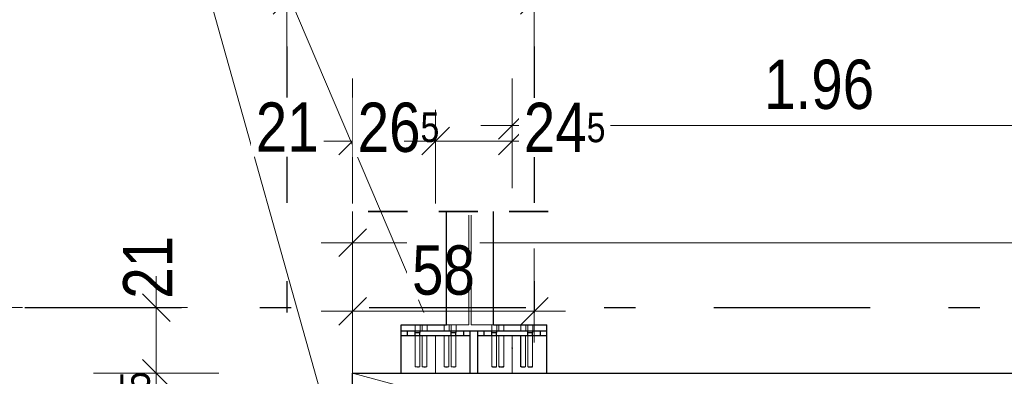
# Model space of a CAD drawing. Header units: millimetres. Extents: x -13 to 146, y -13 to 60.
# Tile 70 of 170: x 4.53 to 7.68, y 37.25 to 38.39. Entities that reach past the tile are written whole.
import ezdxf

# ---------------------------------------------------------------- set-up
doc = ezdxf.new("R2010")
doc.units = ezdxf.units.MM
doc.linetypes.add('DASHDOTX2', pattern=[2, 1, -0.5, 0, -0.5])
doc.linetypes.add('HIDDEN', pattern=[0.375, 0.25, -0.125])
doc.layers.add('Achsen', color=7, linetype='Continuous', lineweight=20)
doc.layers.add('WPG_Lüftung Durchbrüche', color=7, linetype='Continuous', lineweight=20)
doc.styles.add('Arial Narrow', font='ARIALN.TTF')
doc.dimstyles.new('Arch_Strakon_dimstyle', dxfattribs={"dimtxt": 11.25, "dimasz": 1, "dimexe": 1.25, "dimexo": 0.0625, "dimgap": 1, "dimtad": 0, "dimdec": 5, "dimzin": 12, "dimdsep": 46, "dimtxsty": 'Arial Narrow', "dimblk": 'Arrowhead_Tick', "dimsah": 1, "dimcen": 0, "dimse1": 1, "dimse2": 1, "dimclrd": 6, "dimclrt": 3, "dimazin": 0, "dimtfac": 1, "dimtdec": 4, "dimtmove": 0, "dimatfit": 3, "dimldrblk": 'NONE', "dimfxl": 1, "dimtvp": 1, "dimtolj": 1, "dimtzin": 0, "dimlwd": 13, "dimarcsym": 2})

# ---------------------------------------------------------------- blocks, each defined once
blk = doc.blocks.new('Arrowhead_Tick')
at = {"color": 0, "linetype": 'Continuous', "lineweight": -2}
for p, q in [((0, 20), (0, -10)), ((-1, 0), (0, 0)), ((10, 0), (0, 0))]:
    blk.add_line(p, q, dxfattribs=at)
at = {"color": 2, "linetype": 'Continuous', "lineweight": 35}
blk.add_line((4.42, 4.42), (-4.42, -4.42), dxfattribs=at)
blk = doc.blocks.new('*D13')
at = {"layer": 'Achsen', "color": 6, "linetype": 'Continuous', "lineweight": 13}
blk.add_line((6.1846, 38.45), (10.3547, 38.45), dxfattribs=at)
at = {"layer": 'Defpoints', "color": 0}
for p in [(10.3647, 38.45), (6.1746, 36.6781), (10.3647, 36.6781)]:
    blk.add_point(p, dxfattribs=at)
at = {"layer": 'Achsen', "color": 6, "lineweight": 13, "xscale": 0.01, "yscale": 0.01, "zscale": 0.01}
blk.add_blockref('Arrowhead_Tick', (10.3647, 38.45), dxfattribs=at)
at = {"layer": 'Achsen', "color": 6, "lineweight": 13, "xscale": 0.01, "yscale": 0.01, "zscale": 0.01, "rotation": 180}
blk.add_blockref('Arrowhead_Tick', (6.1746, 38.45), dxfattribs=at)
at = {"layer": 'Achsen', "color": 2, "lineweight": 35, "insert": (8.2697, 38.5804), "char_height": 0.1575, "attachment_point": 5, "style": 'Arial Narrow', "bg_fill": 3, "box_fill_scale": 1.1, "bg_fill_color": 256, "bg_fill_true_color": 13158600, "bg_fill_transparency": 0}
blk.add_mtext('\\A1;4.19', dxfattribs=at)
blk = doc.blocks.new('_None')
blk = doc.blocks.new('*D23')
at = {"layer": 'Achsen', "color": 6, "linetype": 'Continuous', "lineweight": 13}
blk.add_line((5.3946, 38.45), (6.1646, 38.45), dxfattribs=at)
at = {"layer": 'Defpoints', "color": 0}
for p in [(5.3846, 39.4022), (6.1746, 39.4022), (6.1746, 38.45)]:
    blk.add_point(p, dxfattribs=at)
at = {"layer": 'Achsen', "color": 6, "lineweight": 13, "xscale": 0.01, "yscale": 0.01, "zscale": 0.01}
blk.add_blockref('Arrowhead_Tick', (6.1746, 38.45), dxfattribs=at)
at = {"layer": 'Achsen', "color": 6, "lineweight": 13, "xscale": 0.01, "yscale": 0.01, "zscale": 0.01, "rotation": 180}
blk.add_blockref('Arrowhead_Tick', (5.3846, 38.45), dxfattribs=at)
at = {"layer": 'Achsen', "color": 2, "lineweight": 35, "insert": (5.7796, 38.5804), "char_height": 0.1575, "attachment_point": 5, "style": 'Arial Narrow', "bg_fill": 3, "box_fill_scale": 1.1, "bg_fill_color": 256, "bg_fill_true_color": 13158600, "bg_fill_transparency": 0}
blk.add_mtext('\\A1;79', dxfattribs=at)
blk = doc.blocks.new('*D53')
at = {"layer": 'Achsen', "color": 6, "linetype": 'Continuous', "lineweight": 13}
blk.add_line((5.3946, 35.9265), (5.5842, 35.9265), dxfattribs=at)
at = {"layer": 'Defpoints', "color": 0}
for p in [(5.3846, 37.468), (5.5942, 37.1281), (5.5942, 35.9265)]:
    blk.add_point(p, dxfattribs=at)
at = {"layer": 'Achsen', "color": 6, "lineweight": 13, "xscale": 0.01, "yscale": 0.01, "zscale": 0.01}
blk.add_blockref('Arrowhead_Tick', (5.5942, 35.9265), dxfattribs=at)
at = {"layer": 'Achsen', "color": 6, "lineweight": 13, "xscale": 0.01, "yscale": 0.01, "zscale": 0.01, "rotation": 180}
blk.add_blockref('Arrowhead_Tick', (5.3846, 35.9265), dxfattribs=at)
at = {"layer": 'Achsen', "color": 2, "lineweight": 35, "insert": (5.4894, 36.0556), "char_height": 0.1575, "attachment_point": 5, "style": 'Arial Narrow', "bg_fill": 3, "box_fill_scale": 1.1, "bg_fill_color": 256, "bg_fill_true_color": 13158600, "bg_fill_transparency": 0}
blk.add_mtext('\\A1;21', dxfattribs=at)
blk = doc.blocks.new('*D200')
at = {"layer": 'Achsen', "color": 6, "linetype": 'Continuous', "lineweight": 13}
blk.add_line((4.4403, 20.448), (4.4403, 37.458), dxfattribs=at)
at = {"layer": 'Defpoints', "color": 0}
for p in [(4.4403, 37.468), (5.3846, 37.468), (3.4476, 20.438)]:
    blk.add_point(p, dxfattribs=at)
at = {"layer": 'Achsen', "color": 6, "lineweight": 13, "xscale": 0.01, "yscale": 0.01, "zscale": 0.01}
for p, rotation in [((4.4403, 37.468), 90), ((4.4403, 20.438), 270)]:
    blk.add_blockref('Arrowhead_Tick', p, dxfattribs=dict(at, rotation=rotation))
blk = doc.blocks.new('*D398')
at = {"color": 6, "linetype": 'Continuous', "lineweight": 13}
for p, q in [((5.6042, 37.6751), (25.7284, 37.6751)), ((47.325, 37.6751), (26.2692, 37.6751))]:
    blk.add_line(p, q, dxfattribs=at)
at = {"layer": 'Defpoints', "color": 0}
for p in [(47.335, 37.6751), (47.335, 37.2581), (5.5942, 36.9581)]:
    blk.add_point(p, dxfattribs=at)
at = {"color": 6, "lineweight": 13, "xscale": 0.01, "yscale": 0.01, "zscale": 0.01}
blk.add_blockref('Arrowhead_Tick', (47.335, 37.6751), dxfattribs=at)
at = {"color": 6, "lineweight": 13, "xscale": 0.01, "yscale": 0.01, "zscale": 0.01, "rotation": 180}
blk.add_blockref('Arrowhead_Tick', (5.5942, 37.6751), dxfattribs=at)
at = {"color": 2, "lineweight": 35, "insert": (25.9988, 37.7274), "char_height": 0.1575, "attachment_point": 5, "style": 'Arial Narrow', "bg_fill": 3, "box_fill_scale": 1.1, "bg_fill_color": 256, "bg_fill_true_color": 13158600, "bg_fill_transparency": 0}
blk.add_mtext('\\A1;41.74', dxfattribs=at)
blk = doc.blocks.new('*D399')
at = {"color": 6, "linetype": 'Continuous', "lineweight": 13}
blk.add_line((5.6042, 37.4563), (6.1646, 37.4563), dxfattribs=at)
at = {"layer": 'Defpoints', "color": 0}
for p in [(6.1746, 37.4563), (5.5942, 36.9581), (6.1746, 36.6781)]:
    blk.add_point(p, dxfattribs=at)
at = {"color": 6, "lineweight": 13, "xscale": 0.01, "yscale": 0.01, "zscale": 0.01}
blk.add_blockref('Arrowhead_Tick', (6.1746, 37.4563), dxfattribs=at)
at = {"color": 6, "lineweight": 13, "xscale": 0.01, "yscale": 0.01, "zscale": 0.01, "rotation": 180}
blk.add_blockref('Arrowhead_Tick', (5.5942, 37.4563), dxfattribs=at)
at = {"color": 2, "lineweight": 35, "insert": (5.8844, 37.5867), "char_height": 0.1575, "attachment_point": 5, "style": 'Arial Narrow', "bg_fill": 3, "box_fill_scale": 1.1, "bg_fill_color": 256, "bg_fill_true_color": 13158600, "bg_fill_transparency": 0}
blk.add_mtext('\\A1;58', dxfattribs=at)
blk = doc.blocks.new('*D474')
at = {"color": 6, "linetype": 'Continuous', "lineweight": 13}
for p, q in [((5.3746, 38), (5.3646, 38)), ((5.3846, 38), (5.5942, 38)), ((5.6042, 38), (5.6142, 38))]:
    blk.add_line(p, q, dxfattribs=at)
at = {"layer": 'Defpoints', "color": 0}
for p in [(5.5942, 38), (5.3846, 37.468), (5.5942, 36.9581)]:
    blk.add_point(p, dxfattribs=at)
at = {"color": 6, "lineweight": 13, "xscale": 0.01, "yscale": 0.01, "zscale": 0.01}
blk.add_blockref('Arrowhead_Tick', (5.3846, 38), dxfattribs=at)
at = {"color": 6, "lineweight": 13, "xscale": 0.01, "yscale": 0.01, "zscale": 0.01, "rotation": 180}
blk.add_blockref('Arrowhead_Tick', (5.5942, 38), dxfattribs=at)
at = {"color": 2, "lineweight": 35, "insert": (5.3853, 38.0446), "char_height": 0.1575, "attachment_point": 5, "style": 'Arial Narrow', "bg_fill": 3, "box_fill_scale": 1.1, "bg_fill_color": 256, "bg_fill_true_color": 13158600, "bg_fill_transparency": 0}
blk.add_mtext('\\A1;21', dxfattribs=at)
blk = doc.blocks.new('*D475')
at = {"color": 6, "linetype": 'Continuous', "lineweight": 13}
blk.add_line((6.1142, 38.05), (8.0546, 38.05), dxfattribs=at)
at = {"layer": 'Defpoints', "color": 0}
for p in [(8.0646, 38.05), (8.0646, 37.3781), (6.1042, 37.3381)]:
    blk.add_point(p, dxfattribs=at)
at = {"color": 6, "lineweight": 13, "xscale": 0.01, "yscale": 0.01, "zscale": 0.01}
blk.add_blockref('Arrowhead_Tick', (8.0646, 38.05), dxfattribs=at)
at = {"color": 6, "lineweight": 13, "xscale": 0.01, "yscale": 0.01, "zscale": 0.01, "rotation": 180}
blk.add_blockref('Arrowhead_Tick', (6.1042, 38.05), dxfattribs=at)
at = {"color": 2, "lineweight": 35, "insert": (7.0844, 38.1804), "char_height": 0.1575, "attachment_point": 5, "style": 'Arial Narrow', "bg_fill": 3, "box_fill_scale": 1.1, "bg_fill_color": 256, "bg_fill_true_color": 13158600, "bg_fill_transparency": 0}
blk.add_mtext('\\A1;1.96', dxfattribs=at)
blk = doc.blocks.new('*D817')
at = {"layer": 'Defpoints', "color": 0}
for p in [(4.9671, 37.2581), (5.5942, 37.2581), (5.5942, 36.9931)]:
    blk.add_point(p, dxfattribs=at)
at = {"layer": 'WPG_Lüftung Durchbrüche', "color": 6, "linetype": 'Continuous', "lineweight": 13}
blk.add_line((4.9671, 37.0031), (4.9671, 37.2481), dxfattribs=at)
at = {"layer": 'WPG_Lüftung Durchbrüche', "color": 6, "lineweight": 13, "xscale": 0.01, "yscale": 0.01, "zscale": 0.01}
for p, rotation in [((4.9671, 37.2581), 90), ((4.9671, 36.9931), 270)]:
    blk.add_blockref('Arrowhead_Tick', p, dxfattribs=dict(at, rotation=rotation))
at = {"layer": 'WPG_Lüftung Durchbrüche', "color": 2, "lineweight": 35, "insert": (4.9004, 37.1328), "char_height": 0.1575, "attachment_point": 5, "rotation": 90, "style": 'Arial Narrow'}
blk.add_mtext('\\A1;26{\\A1;\\H.6x;\\S5;}', dxfattribs=at)
blk = doc.blocks.new('*D818')
at = {"layer": 'Defpoints', "color": 0}
for p in [(4.9671, 37.468), (5.3846, 37.468), (5.5942, 37.2581)]:
    blk.add_point(p, dxfattribs=at)
at = {"layer": 'WPG_Lüftung Durchbrüche', "color": 6, "linetype": 'Continuous', "lineweight": 13}
blk.add_line((4.9671, 37.2681), (4.9671, 37.458), dxfattribs=at)
at = {"layer": 'WPG_Lüftung Durchbrüche', "color": 6, "lineweight": 13, "xscale": 0.01, "yscale": 0.01, "zscale": 0.01}
for p, rotation in [((4.9671, 37.468), 90), ((4.9671, 37.2581), 270)]:
    blk.add_blockref('Arrowhead_Tick', p, dxfattribs=dict(at, rotation=rotation))
at = {"layer": 'WPG_Lüftung Durchbrüche', "color": 2, "lineweight": 35, "insert": (4.94, 37.5965), "char_height": 0.1575, "attachment_point": 5, "rotation": 90, "style": 'Arial Narrow'}
blk.add_mtext('\\A1;21', dxfattribs=at)
blk = doc.blocks.new('*D819')
at = {"layer": 'Achsen', "color": 6, "linetype": 'Continuous', "lineweight": 13}
blk.add_line((6.0542, 40.6347), (47.195, 40.6347), dxfattribs=at)
at = {"layer": 'Defpoints', "color": 0}
for p in [(47.205, 40.6347), (6.0442, 37.7745), (47.205, 37.4131)]:
    blk.add_point(p, dxfattribs=at)
at = {"layer": 'Achsen', "color": 6, "lineweight": 13, "xscale": 0.01, "yscale": 0.01, "zscale": 0.01}
blk.add_blockref('Arrowhead_Tick', (47.205, 40.6347), dxfattribs=at)
at = {"layer": 'Achsen', "color": 6, "lineweight": 13, "xscale": 0.01, "yscale": 0.01, "zscale": 0.01, "rotation": 180}
blk.add_blockref('Arrowhead_Tick', (6.0442, 40.6347), dxfattribs=at)
blk = doc.blocks.new('*D820')
at = {"color": 6, "linetype": 'Continuous', "lineweight": 13}
for p, q in [((5.5842, 38), (5.5742, 38)), ((5.5942, 38), (5.8592, 38)), ((5.8692, 38), (5.8792, 38))]:
    blk.add_line(p, q, dxfattribs=at)
at = {"layer": 'Defpoints', "color": 0}
for p in [(5.5942, 37.2581), (5.8592, 37.2581)]:
    blk.add_point(p, dxfattribs=at)
at = {"color": 6, "lineweight": 13, "xscale": 0.01, "yscale": 0.01, "zscale": 0.01}
blk.add_blockref('Arrowhead_Tick', (5.5942, 38), dxfattribs=at)
at = {"color": 6, "lineweight": 13, "xscale": 0.01, "yscale": 0.01, "zscale": 0.01, "rotation": 180}
blk.add_blockref('Arrowhead_Tick', (5.8592, 38), dxfattribs=at)
at = {"color": 2, "lineweight": 35, "insert": (5.7408, 38.043), "char_height": 0.1575, "attachment_point": 5, "style": 'Arial Narrow', "bg_fill": 3, "box_fill_scale": 1.1, "bg_fill_color": 256, "bg_fill_true_color": 13158600, "bg_fill_transparency": 0}
blk.add_mtext('\\A1;26{\\A1;\\H.6x;\\S5;}', dxfattribs=at)
at = {"layer": 'Defpoints', "color": 0}
blk.add_point((5.8592, 38), dxfattribs=at)
blk = doc.blocks.new('*D821')
at = {"color": 6, "linetype": 'Continuous', "lineweight": 13}
blk.add_line((5.8692, 38), (6.0942, 38), dxfattribs=at)
at = {"layer": 'Defpoints', "color": 0}
for p in [(5.8592, 37.2581), (6.1042, 37.2581)]:
    blk.add_point(p, dxfattribs=at)
at = {"color": 6, "lineweight": 13, "xscale": 0.01, "yscale": 0.01, "zscale": 0.01}
blk.add_blockref('Arrowhead_Tick', (6.1042, 38), dxfattribs=at)
at = {"color": 6, "lineweight": 13, "xscale": 0.01, "yscale": 0.01, "zscale": 0.01, "rotation": 180}
blk.add_blockref('Arrowhead_Tick', (5.8592, 38), dxfattribs=at)
at = {"color": 2, "lineweight": 35, "insert": (6.2715, 38.043), "char_height": 0.1575, "attachment_point": 5, "style": 'Arial Narrow', "bg_fill": 3, "box_fill_scale": 1.1, "bg_fill_color": 256, "bg_fill_true_color": 13158600, "bg_fill_transparency": 0}
blk.add_mtext('\\A1;24{\\A1;\\H.6x;\\S5;}', dxfattribs=at)
at = {"layer": 'Defpoints', "color": 0}
blk.add_point((6.1042, 38), dxfattribs=at)

msp = doc.modelspace()

# ---------------------------------------------------------------- linework, layer by layer
at = {"color": 5, "linetype": 'Continuous', "lineweight": 18}
for p, q in [((6.104226, 37.25809), (6.104226, 37.37809)), ((43.626709, 27.044015), (5.594235, 37.258093))]:
    msp.add_line(p, q, dxfattribs=at)
at = {"color": 9, "linetype": 'Continuous', "lineweight": 0}
msp.add_circle((6.104235, 37.338093), 0.00111, dxfattribs=at)
at = {"layer": 'Achsen', "color": 5, "linetype": 'Continuous', "lineweight": 18}
for q in [(5.821377, 37.451828), (5.527662, 37.069999)]:
    msp.add_line((4.640055, 40.232331), q, dxfattribs=at)
at = {"layer": 'Achsen', "color": 3, "linetype": 'DASHDOTX2', "lineweight": 25, "ltscale": 0.5}
for p, q in [((5.384631, 39.402162), (5.384631, 12.374124)), ((6.174631, 39.402162), (6.174631, 12.374124)), ((3.447631, 37.46799), (49.122527, 37.46799))]:
    msp.add_line(p, q, dxfattribs=at)
at = {"layer": 'Achsen', "color": 9, "linetype": 'Continuous', "lineweight": 0}
msp.add_circle((5.384631, 37.46799), 0.00111, dxfattribs=at)
at = {"layer": 'WPG_Lüftung Durchbrüche', "color": 9, "linetype": 'Continuous', "lineweight": 0}
msp.add_line((5.859244, 37.25809), (5.859244, 37.37809), dxfattribs=at)

# ---------------------------------------------------------------- next in the draw order: dimensions: what is measured, and where the dimension line sits
at = {"layer": 'Achsen', "lineweight": 35}
for base, p1, p2, text, override, picture, middle in [((10.364678, 38.45), (6.174635, 36.67809), (10.364678, 36.67809), '4.19', {"dimscale": 0.01, "dimtxt": 15.75, "dimasz": 1, "dimgap": 5, "dimtad": 1, "dimjust": 0, "dimtih": 0, "dimtoh": 0, "dimdec": 4, "dimdsep": 46, "dimtxsty": 'Arial Narrow', "dimclrd": 6, "dimclrt": 2, "dimtix": 1, "dimtofl": 255, "dimtmove": 0, "dimatfit": 2, "dimfxl": 0, "dimfxlon": 0, "dimtvp": 31.746032, "dimtfill": 1, "dimtfillclr": 7, "dimlwd": 13}, '*D13', (8.269657, 38.45)), ((5.594235, 35.926509), (5.384631, 37.46799), (5.594235, 37.12809), '21', {"dimscale": 0.01, "dimtxt": 15.75, "dimasz": 1, "dimgap": 5, "dimtad": 1, "dimjust": 0, "dimtih": 0, "dimtoh": 0, "dimdec": 5, "dimdsep": 46, "dimtxsty": 'Arial Narrow', "dimclrd": 6, "dimclrt": 2, "dimtix": 1, "dimtofl": 255, "dimtmove": 0, "dimatfit": 2, "dimfxl": 0, "dimfxlon": 0, "dimtvp": 31.746032, "dimtfill": 1, "dimtfillclr": 7, "dimlwd": 13}, '*D53', (5.489433, 35.926509))]:
    dim = msp.add_linear_dim(base=base, p1=p1, p2=p2, text=text, dimstyle='Arch_Strakon_dimstyle', override=override, dxfattribs=at)
    dim.commit()
    dim.dimension.update_dxf_attribs({"geometry": picture, "text_midpoint": middle, "dimtype": 160})

# ---------------------------------------------------------------- next in the draw order: dimensions: what is measured, and where the dimension line sits
at = {"lineweight": 35}
dim = msp.add_linear_dim(base=(47.334982, 37.675059), p1=(5.594235, 36.95809), p2=(47.334982, 37.25809), text='41.74', dimstyle='Arch_Strakon_dimstyle', override={"dimscale": 0.01, "dimtxt": 15.75, "dimasz": 1, "dimgap": 5, "dimtad": 0, "dimjust": 0, "dimtih": 0, "dimtoh": 0, "dimdec": 5, "dimdsep": 46, "dimtxsty": 'Arial Narrow', "dimclrd": 6, "dimclrt": 2, "dimtix": 0, "dimtofl": 255, "dimtmove": 2, "dimatfit": 2, "dimfxl": 0, "dimfxlon": 0, "dimtvp": 31.746032, "dimtfill": 1, "dimtfillclr": 7, "dimlwd": 13}, dxfattribs=at)
dim.commit()
dim.dimension.update_dxf_attribs({"geometry": '*D398', "text_midpoint": (25.998766, 37.727379), "dimtype": 160})
at = {"layer": 'Achsen', "lineweight": 35}
dim = msp.add_linear_dim(base=(6.174631, 38.45), p1=(5.384631, 39.402162), p2=(6.174631, 39.402162), text='79', dimstyle='Arch_Strakon_dimstyle', override={"dimscale": 0.01, "dimtxt": 15.75, "dimasz": 1, "dimgap": 5, "dimtad": 1, "dimjust": 0, "dimtih": 0, "dimtoh": 0, "dimdec": 4, "dimdsep": 46, "dimtxsty": 'Arial Narrow', "dimclrd": 6, "dimclrt": 2, "dimtix": 1, "dimtofl": 255, "dimtmove": 0, "dimatfit": 2, "dimfxl": 0, "dimfxlon": 0, "dimtvp": 31.746032, "dimtfill": 1, "dimtfillclr": 7, "dimlwd": 13}, dxfattribs=at)
dim.commit()
dim.dimension.update_dxf_attribs({"geometry": '*D23', "text_midpoint": (5.779631, 38.45), "dimtype": 160})
dim = msp.add_linear_dim(base=(4.440338, 37.46799), p1=(3.447631, 20.43799), p2=(5.384631, 37.46799), angle=90, text=' ', dimstyle='Arch_Strakon_dimstyle', override={"dimscale": 0.01, "dimtxt": 15.75, "dimasz": 1, "dimgap": 5, "dimtad": 1, "dimjust": 0, "dimtih": 0, "dimtoh": 0, "dimdec": 5, "dimdsep": 46, "dimtxsty": 'Arial Narrow', "dimclrd": 6, "dimclrt": 2, "dimtix": 1, "dimtofl": 255, "dimtmove": 0, "dimatfit": 2, "dimfxl": 0, "dimfxlon": 0, "dimtvp": 31.746032, "dimtfill": 1, "dimtfillclr": 7, "dimlwd": 13}, dxfattribs=at)
dim.commit()
dim.dimension.update_dxf_attribs({"geometry": '*D200', "text_midpoint": (4.440338, 28.95299), "dimtype": 160})

# ---------------------------------------------------------------- next in the draw order: dimensions: what is measured, and where the dimension line sits
at = {"lineweight": 35}
dim = msp.add_linear_dim(base=(6.174635, 37.456254), p1=(5.594235, 36.95809), p2=(6.174635, 36.67809), text='58', dimstyle='Arch_Strakon_dimstyle', override={"dimscale": 0.01, "dimtxt": 15.75, "dimasz": 1, "dimgap": 5, "dimtad": 1, "dimjust": 0, "dimtih": 0, "dimtoh": 0, "dimdec": 5, "dimdsep": 46, "dimtxsty": 'Arial Narrow', "dimclrd": 6, "dimclrt": 2, "dimtix": 1, "dimtofl": 255, "dimtmove": 0, "dimatfit": 2, "dimfxl": 0, "dimfxlon": 0, "dimtvp": 31.746032, "dimtfill": 1, "dimtfillclr": 7, "dimlwd": 13}, dxfattribs=at)
dim.commit()
dim.dimension.update_dxf_attribs({"geometry": '*D399', "text_midpoint": (5.884435, 37.456254), "dimtype": 160})

# ---------------------------------------------------------------- next in the draw order: dimensions: what is measured, and where the dimension line sits
for base, p1, p2, text, override, picture, middle in [((8.064631, 38.05), (6.104235, 37.338093), (8.064631, 37.37809), '1.96', {"dimscale": 0.01, "dimtxt": 15.75, "dimasz": 1, "dimgap": 5, "dimtad": 1, "dimjust": 0, "dimtih": 0, "dimtoh": 0, "dimdec": 3, "dimdsep": 46, "dimtxsty": 'Arial Narrow', "dimclrd": 6, "dimclrt": 2, "dimtix": 1, "dimtofl": 255, "dimtmove": 0, "dimatfit": 2, "dimfxl": 0, "dimfxlon": 0, "dimtvp": 31.746032, "dimtfill": 1, "dimtfillclr": 7, "dimlwd": 13}, '*D475', (7.084433, 38.05)), ((5.594235, 38), (5.384631, 37.46799), (5.594235, 36.95809), '21', {"dimscale": 0.01, "dimtxt": 15.75, "dimasz": 1, "dimgap": 5, "dimtad": 0, "dimjust": 0, "dimtih": 0, "dimtoh": 0, "dimdec": 3, "dimdsep": 46, "dimtxsty": 'Arial Narrow', "dimclrd": 6, "dimclrt": 2, "dimtix": 0, "dimtofl": 255, "dimtmove": 2, "dimatfit": 2, "dimfxl": 0, "dimfxlon": 0, "dimtvp": 31.746032, "dimtfill": 1, "dimtfillclr": 7, "dimlwd": 13}, '*D474', (5.385253, 38.044635))]:
    dim = msp.add_linear_dim(base=base, p1=p1, p2=p2, text=text, dimstyle='Arch_Strakon_dimstyle', override=override, dxfattribs=at)
    dim.commit()
    dim.dimension.update_dxf_attribs({"geometry": picture, "text_midpoint": middle, "dimtype": 160})

# ---------------------------------------------------------------- next in the draw order: dimensions: what is measured, and where the dimension line sits
at = {"layer": 'Achsen', "lineweight": 35}
dim = msp.add_linear_dim(base=(47.204973, 40.634735), p1=(6.044235, 37.774522), p2=(47.204973, 37.413093), text=' ', dimstyle='Arch_Strakon_dimstyle', override={"dimscale": 0.01, "dimtxt": 15, "dimasz": 1, "dimgap": 5, "dimtad": 1, "dimjust": 0, "dimtih": 0, "dimtoh": 0, "dimdec": 5, "dimdsep": 46, "dimtxsty": 'Arial Narrow', "dimclrd": 6, "dimclrt": 2, "dimtix": 1, "dimtofl": 255, "dimtmove": 0, "dimatfit": 2, "dimfxl": 0, "dimfxlon": 0, "dimtvp": 33.333333, "dimtfill": 1, "dimtfillclr": 7, "dimlwd": 13}, dxfattribs=at)
dim.commit()
dim.dimension.update_dxf_attribs({"geometry": '*D819', "text_midpoint": (26.624604, 40.634735), "dimtype": 160})
at = {"layer": 'WPG_Lüftung Durchbrüche', "lineweight": 35}
for base, p1, p2, text, picture, middle in [((4.967088, 37.46799), (5.594235, 37.25809), (5.384631, 37.46799), '21', '*D818', (4.939963, 37.59652)), ((4.967088, 37.25809), (5.594235, 36.993081), (5.594235, 37.25809), '26{\\A1;\\H.6x;\\S5;}', '*D817', (4.900417, 37.132814))]:
    dim = msp.add_linear_dim(base=base, p1=p1, p2=p2, angle=90, text=text, dimstyle='Arch_Strakon_dimstyle', override={"dimscale": 0.01, "dimtxt": 15.75, "dimasz": 1, "dimgap": 5, "dimtad": 0, "dimjust": 0, "dimtih": 0, "dimtoh": 0, "dimdec": 5, "dimdsep": 46, "dimtxsty": 'Arial Narrow', "dimclrd": 6, "dimclrt": 2, "dimtix": 0, "dimtofl": 255, "dimtmove": 2, "dimatfit": 2, "dimfxl": 0, "dimfxlon": 0, "dimtvp": 31.746032, "dimlwd": 13}, dxfattribs=at)
    dim.commit()
    dim.dimension.update_dxf_attribs({"geometry": picture, "text_midpoint": middle, "dimtype": 160})

# ---------------------------------------------------------------- next in the draw order: dimensions: what is measured, and where the dimension line sits
at = {"lineweight": 35}
dim = msp.add_linear_dim(base=(5.859244, 38), p1=(5.594235, 37.25809), p2=(5.859244, 37.25809), text='26{\\A1;\\H.6x;\\S5;}', dimstyle='Arch_Strakon_dimstyle', override={"dimscale": 0.01, "dimtxt": 15.75, "dimasz": 1, "dimgap": 5, "dimtad": 0, "dimjust": 0, "dimtih": 0, "dimtoh": 0, "dimdec": 3, "dimdsep": 46, "dimtxsty": 'Arial Narrow', "dimclrd": 6, "dimclrt": 2, "dimtix": 0, "dimtofl": 255, "dimtmove": 2, "dimatfit": 2, "dimfxl": 0, "dimfxlon": 0, "dimtvp": 31.746032, "dimtfill": 1, "dimtfillclr": 7, "dimlwd": 13}, dxfattribs=at)
dim.commit()
dim.dimension.update_dxf_attribs({"geometry": '*D820', "text_midpoint": (5.740766, 38.042996), "dimtype": 160})

# ---------------------------------------------------------------- next in the draw order: linework, layer by layer
at = {"layer": 'Achsen', "color": 3, "linetype": 'Continuous', "lineweight": 25}
msp.add_line((5.594235, 36.95809), (5.594235, 37.25809), dxfattribs=at)

# ---------------------------------------------------------------- next in the draw order: dimensions: what is measured, and where the dimension line sits
at = {"lineweight": 35}
dim = msp.add_linear_dim(base=(6.104226, 38), p1=(5.859244, 37.25809), p2=(6.104226, 37.25809), text='24{\\A1;\\H.6x;\\S5;}', dimstyle='Arch_Strakon_dimstyle', override={"dimscale": 0.01, "dimtxt": 15.75, "dimasz": 1, "dimgap": 5, "dimtad": 0, "dimjust": 0, "dimtih": 0, "dimtoh": 0, "dimdec": 3, "dimdsep": 46, "dimtxsty": 'Arial Narrow', "dimclrd": 6, "dimclrt": 2, "dimtix": 0, "dimtofl": 255, "dimtmove": 2, "dimatfit": 2, "dimfxl": 0, "dimfxlon": 0, "dimtvp": 31.746032, "dimtfill": 1, "dimtfillclr": 7, "dimlwd": 13}, dxfattribs=at)
dim.commit()
dim.dimension.update_dxf_attribs({"geometry": '*D821', "text_midpoint": (6.271524, 38.042996), "dimtype": 160})

# ---------------------------------------------------------------- next in the draw order: linework, layer by layer
at = {"color": 2, "linetype": 'HIDDEN', "lineweight": 35, "ltscale": 0.5}
msp.add_line((5.644235, 37.774522), (6.294235, 37.774522), dxfattribs=at)
at = {"color": 6, "linetype": 'HIDDEN', "lineweight": 13, "ltscale": 0.5}
for p, q in [((5.965685, 37.413093), (5.965685, 37.774522)), ((5.972785, 37.413093), (5.972785, 37.774522)), ((5.79374, 37.39309), (5.79374, 37.413093)), ((5.80974, 37.39309), (5.80974, 37.413093)), ((5.816244, 37.393093), (5.816244, 37.413093)), ((5.832244, 37.393093), (5.832244, 37.413093)), ((5.886162, 37.393093), (5.886162, 37.413093)), ((5.894162, 37.413093), (5.965685, 37.413093)), ((5.902162, 37.393093), (5.902162, 37.413093)), ((5.90874, 37.39309), (5.90874, 37.413093)), ((5.92474, 37.39309), (5.92474, 37.413093)), ((5.972785, 37.413093), (6.044235, 37.413093)), ((6.03874, 37.39309), (6.03874, 37.413093)), ((6.05474, 37.39309), (6.05474, 37.413093)), ((6.061244, 37.393093), (6.061244, 37.413093)), ((6.077244, 37.393093), (6.077244, 37.413093)), ((6.131162, 37.393093), (6.131162, 37.413093)), ((6.147162, 37.393093), (6.147162, 37.413093)), ((6.15374, 37.39309), (6.15374, 37.413093)), ((6.16974, 37.39309), (6.16974, 37.413093)), ((5.794241, 37.278094), (5.79424, 37.37809)), ((5.809241, 37.278094), (5.80924, 37.37809)), ((5.816745, 37.278094), (5.816744, 37.37809)), ((5.831745, 37.278094), (5.831744, 37.37809)), ((5.886662, 37.278094), (5.886662, 37.37809)), ((5.901662, 37.278094), (5.901662, 37.37809)), ((5.909241, 37.278094), (5.90924, 37.37809)), ((5.924241, 37.278094), (5.92424, 37.37809)), ((6.039241, 37.278094), (6.03924, 37.37809)), ((6.054241, 37.278094), (6.05424, 37.37809)), ((6.061745, 37.278094), (6.061744, 37.37809)), ((6.076745, 37.278094), (6.076744, 37.37809)), ((6.146662, 37.278094), (6.146662, 37.37809)), ((6.154241, 37.278094), (6.15424, 37.37809)), ((6.169241, 37.278094), (6.16924, 37.37809)), ((5.794815, 37.278094), (5.794241, 37.278094)), ((5.794809, 37.278067), (5.794241, 37.278067)), ((5.796432, 37.278036), (5.794809, 37.278036)), ((5.794815, 37.27813), (5.796443, 37.27813)), ((5.796432, 37.278094), (5.798864, 37.278094)), ((5.796443, 37.278104), (5.798864, 37.278104)), ((5.798864, 37.278104), (5.801733, 37.278104)), ((5.804604, 37.278104), (5.807039, 37.278104)), ((5.804618, 37.278095), (5.807049, 37.278095)), ((5.807039, 37.27813), (5.808667, 37.27813)), ((5.808673, 37.278037), (5.807049, 37.278037)), ((5.809241, 37.278093), (5.808667, 37.278093)), ((5.809241, 37.278068), (5.808673, 37.278068)), ((5.817318, 37.278093), (5.816745, 37.278093)), ((5.817313, 37.278069), (5.816745, 37.278069)), ((5.818936, 37.278037), (5.817313, 37.278037)), ((5.817318, 37.27813), (5.818947, 37.27813)), ((5.818936, 37.278095), (5.821368, 37.278095)), ((5.818947, 37.278104), (5.821368, 37.278104)), ((5.827108, 37.278104), (5.829543, 37.278104)), ((5.827122, 37.278095), (5.829553, 37.278095)), ((5.829543, 37.27813), (5.831171, 37.27813)), ((5.831177, 37.278037), (5.829553, 37.278037)), ((5.831745, 37.278092), (5.831171, 37.278092)), ((5.831745, 37.27807), (5.831177, 37.27807)), ((5.887236, 37.278089), (5.886662, 37.278089)), ((5.88723, 37.278074), (5.886662, 37.278074)), ((5.888854, 37.278039), (5.88723, 37.278039)), ((5.887236, 37.278129), (5.888864, 37.278129)), ((5.888854, 37.278096), (5.891285, 37.278096)), ((5.888864, 37.278104), (5.891285, 37.278104)), ((5.897026, 37.278104), (5.89946, 37.278104)), ((5.897039, 37.278096), (5.899471, 37.278096)), ((5.89946, 37.278129), (5.901089, 37.278129)), ((5.901094, 37.278039), (5.899471, 37.278039)), ((5.901662, 37.278088), (5.901089, 37.278088)), ((5.901662, 37.278075), (5.901094, 37.278075)), ((5.909815, 37.278087), (5.909241, 37.278087)), ((5.909809, 37.278076), (5.909241, 37.278076)), ((5.911432, 37.278039), (5.909809, 37.278039)), ((5.909815, 37.278128), (5.911443, 37.278128)), ((5.911432, 37.278096), (5.913864, 37.278096)), ((5.911443, 37.278104), (5.913864, 37.278104)), ((5.913864, 37.278104), (5.916733, 37.278104)), ((5.919604, 37.278104), (5.922039, 37.278104)), ((5.919618, 37.278096), (5.922049, 37.278096)), ((5.922039, 37.278128), (5.923667, 37.278128)), ((5.923673, 37.27804), (5.922049, 37.27804)), ((5.924241, 37.278086), (5.923667, 37.278086)), ((5.924241, 37.278077), (5.923673, 37.278077)), ((6.039815, 37.278079), (6.039241, 37.278079)), ((6.039815, 37.278126), (6.041443, 37.278126)), ((6.041432, 37.278098), (6.043864, 37.278098)), ((6.049604, 37.278103), (6.052039, 37.278103)), ((6.053673, 37.278043), (6.052049, 37.278043)), ((6.054241, 37.278078), (6.053667, 37.278078)), ((6.062318, 37.278078), (6.061745, 37.278078)), ((6.063947, 37.278103), (6.066368, 37.278103)), ((6.066368, 37.278103), (6.069237, 37.278103)), ((6.072108, 37.278103), (6.074543, 37.278103)), ((6.076745, 37.278077), (6.076171, 37.278077)), ((6.132236, 37.278073), (6.131662, 37.278073)), ((6.133854, 37.278099), (6.136285, 37.278099)), ((6.133864, 37.278103), (6.136285, 37.278103)), ((6.14446, 37.278125), (6.146089, 37.278125)), ((6.146094, 37.278045), (6.144471, 37.278045)), ((6.146662, 37.278072), (6.146089, 37.278072)), ((6.154815, 37.278072), (6.154241, 37.278072)), ((6.156432, 37.278045), (6.154809, 37.278045)), ((6.156443, 37.278103), (6.158864, 37.278103)), ((6.164604, 37.278103), (6.167039, 37.278103)), ((6.169241, 37.278071), (6.168667, 37.278071)), ((6.169241, 37.278094), (6.168673, 37.278094))]:
    msp.add_line(p, q, dxfattribs=at)
at = {"color": 3, "linetype": 'HIDDEN', "lineweight": 25, "ltscale": 0.5}
for p, q in [((5.769244, 37.37809), (5.769244, 37.39309)), ((5.79374, 37.388093), (5.79374, 37.39309)), ((5.79374, 37.388093), (5.794349, 37.388093)), ((5.79424, 37.37809), (5.79424, 37.388093)), ((5.794349, 37.388093), (5.796083, 37.388093)), ((5.796083, 37.388093), (5.798679, 37.388093)), ((5.798679, 37.388093), (5.801733, 37.388093)), ((5.801733, 37.388093), (5.804802, 37.388093)), ((5.804802, 37.388093), (5.807397, 37.388093)), ((5.807397, 37.388093), (5.809131, 37.388093)), ((5.809131, 37.388093), (5.80974, 37.388093)), ((5.80924, 37.37809), (5.80924, 37.388093)), ((5.80974, 37.388093), (5.80974, 37.39309)), ((5.90874, 37.388093), (5.90874, 37.39309)), ((5.90874, 37.388093), (5.909349, 37.388093)), ((5.90924, 37.37809), (5.90924, 37.388093)), ((5.909349, 37.388093), (5.911083, 37.388093)), ((5.911083, 37.388093), (5.913679, 37.388093)), ((5.913679, 37.388093), (5.916733, 37.388093)), ((5.916733, 37.388093), (5.919802, 37.388093)), ((5.919802, 37.388093), (5.922397, 37.388093)), ((5.922397, 37.388093), (5.924131, 37.388093)), ((5.924131, 37.388093), (5.92474, 37.388093)), ((5.92424, 37.37809), (5.92424, 37.388093)), ((5.92474, 37.388093), (5.92474, 37.39309)), ((5.949244, 37.37809), (5.949244, 37.39309)), ((6.014244, 37.37809), (6.014244, 37.39309)), ((6.03874, 37.388093), (6.03874, 37.39309)), ((6.03874, 37.388093), (6.039349, 37.388093)), ((6.03924, 37.37809), (6.03924, 37.388093)), ((6.039349, 37.388093), (6.041083, 37.388093)), ((6.041083, 37.388093), (6.043679, 37.388093)), ((6.043679, 37.388093), (6.046733, 37.388093)), ((6.046733, 37.388093), (6.049802, 37.388093)), ((6.049802, 37.388093), (6.052397, 37.388093)), ((6.052397, 37.388093), (6.054131, 37.388093)), ((6.054131, 37.388093), (6.05474, 37.388093)), ((6.05424, 37.37809), (6.05424, 37.388093)), ((6.05474, 37.388093), (6.05474, 37.39309)), ((6.131662, 37.278094), (6.131662, 37.37809)), ((6.15374, 37.388093), (6.15374, 37.39309)), ((6.15374, 37.388093), (6.154349, 37.388093)), ((6.15424, 37.37809), (6.15424, 37.388093)), ((6.154349, 37.388093), (6.156083, 37.388093)), ((6.156083, 37.388093), (6.158679, 37.388093)), ((6.158679, 37.388093), (6.161733, 37.388093)), ((6.161733, 37.388093), (6.164802, 37.388093)), ((6.164802, 37.388093), (6.167397, 37.388093)), ((6.167397, 37.388093), (6.169131, 37.388093)), ((6.169131, 37.388093), (6.16974, 37.388093)), ((6.16924, 37.37809), (6.16924, 37.388093)), ((6.16974, 37.388093), (6.16974, 37.39309)), ((6.194244, 37.37809), (6.194244, 37.39309)), ((5.801733, 37.278104), (5.804604, 37.278104)), ((5.821368, 37.278104), (5.824237, 37.278104)), ((5.824237, 37.278104), (5.827108, 37.278104)), ((5.891285, 37.278104), (5.894155, 37.278104)), ((5.894155, 37.278104), (5.897026, 37.278104)), ((5.916733, 37.278104), (5.919604, 37.278104)), ((6.039809, 37.278085), (6.039241, 37.278085)), ((6.041432, 37.278043), (6.039809, 37.278043)), ((6.041443, 37.278103), (6.043864, 37.278103)), ((6.043864, 37.278103), (6.046733, 37.278103)), ((6.046733, 37.278103), (6.049604, 37.278103)), ((6.049618, 37.278098), (6.052049, 37.278098)), ((6.052039, 37.278126), (6.053667, 37.278126)), ((6.054241, 37.278086), (6.053673, 37.278086)), ((6.062313, 37.278087), (6.061745, 37.278087)), ((6.063936, 37.278043), (6.062313, 37.278043)), ((6.062318, 37.278126), (6.063947, 37.278126)), ((6.063936, 37.278098), (6.066368, 37.278098)), ((6.069237, 37.278103), (6.072108, 37.278103)), ((6.072122, 37.278099), (6.074553, 37.278099)), ((6.074543, 37.278126), (6.076171, 37.278126)), ((6.076177, 37.278043), (6.074553, 37.278043)), ((6.076745, 37.278088), (6.076177, 37.278088)), ((6.13223, 37.278092), (6.131662, 37.278092)), ((6.133854, 37.278045), (6.13223, 37.278045)), ((6.132236, 37.278125), (6.133864, 37.278125)), ((6.136285, 37.278103), (6.139155, 37.278103)), ((6.139155, 37.278103), (6.142026, 37.278103)), ((6.142026, 37.278103), (6.14446, 37.278103)), ((6.142039, 37.278099), (6.144471, 37.278099)), ((6.146662, 37.278093), (6.146094, 37.278093)), ((6.154809, 37.278093), (6.154241, 37.278093)), ((6.154815, 37.278125), (6.156443, 37.278125)), ((6.156432, 37.2781), (6.158864, 37.2781)), ((6.158864, 37.278103), (6.161733, 37.278103)), ((6.161733, 37.278103), (6.164604, 37.278103)), ((6.164618, 37.2781), (6.167049, 37.2781)), ((6.167039, 37.278125), (6.168667, 37.278124)), ((6.168673, 37.278046), (6.167049, 37.278046))]:
    msp.add_line(p, q, dxfattribs=at)
at = {"layer": 'Achsen', "color": 3, "linetype": 'Continuous', "lineweight": 25}
for p, q in [((5.894235, 37.413093), (5.894235, 37.774522)), ((6.044235, 37.413093), (6.044235, 37.774522)), ((5.749244, 37.413093), (5.894162, 37.413093)), ((5.749244, 37.39309), (5.749244, 37.413093)), ((6.044235, 37.413093), (6.214226, 37.413093)), ((6.214226, 37.39309), (6.214226, 37.413093)), ((5.749244, 37.393093), (6.214226, 37.393093)), ((5.749244, 37.37809), (5.749244, 37.39309)), ((5.749244, 37.378093), (5.969226, 37.378093)), ((5.749244, 37.25809), (5.749244, 37.37809)), ((5.969226, 37.37809), (5.969226, 37.39309)), ((5.969226, 37.25809), (5.969226, 37.37809)), ((5.994244, 37.37809), (5.994244, 37.39309)), ((5.994244, 37.378093), (6.214226, 37.378093)), ((5.994244, 37.25809), (5.994244, 37.37809)), ((6.214226, 37.37809), (6.214226, 37.39309)), ((6.214226, 37.25809), (6.214226, 37.37809)), ((5.594235, 37.258093), (47.334982, 37.258093))]:
    msp.add_line(p, q, dxfattribs=at)

doc.saveas('drawing.dxf')
